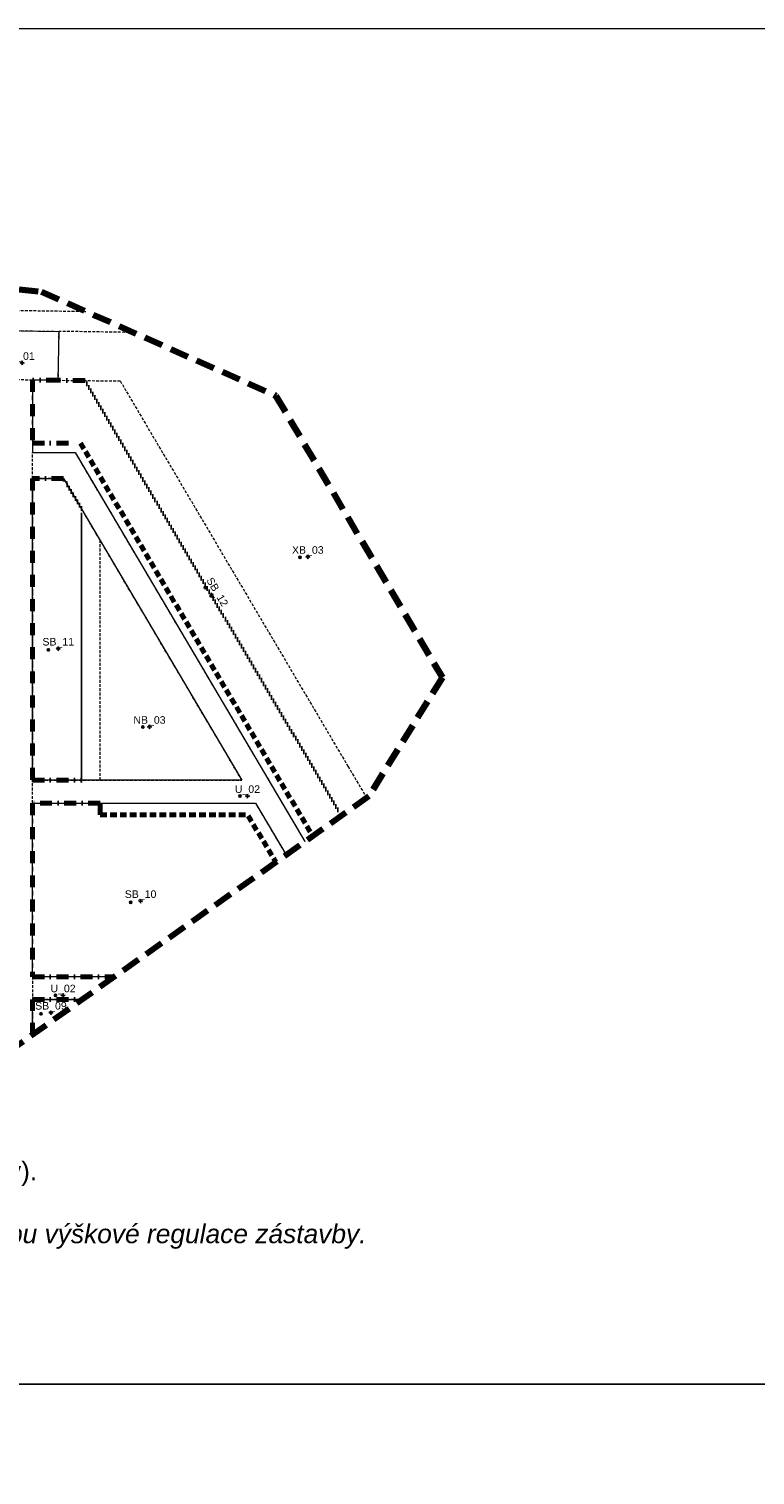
# Model space of a CAD drawing. Header units: metres. Extents: x -5 to 5163, y 1049 to 2798.
# Tile 13 of 22: x 3651 to 4036, y 1929 to 2697. Entities that reach past the tile are written whole.
import ezdxf
from ezdxf.enums import TextEntityAlignment as Align

# ---------------------------------------------------------------- set-up
doc = ezdxf.new("R2010")
doc.units = ezdxf.units.M
for name, pattern in [('DASHED', [0.75, 0.5, -0.25]), ('DOT', [0.25, 0, -0.25]), ('ČERCHOVANÁ', [25.4, 12.7, -6.35, 0, -6.35])]:
    doc.linetypes.add(name, pattern=pattern)
doc.layers.add('000000_BL_Pomocna_netisk_DB', color=7, linetype='Continuous', plot=False)
doc.layers.add('000100_pomocná_standard', color=132, linetype='Continuous', lineweight=18, plot=False)
for name, color, linetype, lineweight in [('101110_PL_Resene_uzemi', 6, 'DASHED', 200), ('200000_PL_Cast_uzemi', 80, 'DASHED', 5), ('202110_BL_Cast_uzemi_UP', 7, 'DASHED', 9), ('203110_BL_Cast_uzemi_SB', 7, 'DASHED', 9), ('204110_BL_Cast_uzemi_NB', 7, 'DASHED', 9), ('205110_BL_Cast_uzemi_XB', 7, 'DASHED', 9)]:
    doc.layers.add(name, color=color, linetype=linetype, lineweight=lineweight)
for name, color, linetype, lineweight, true_color in [('201110_PL_Ulicni_cara', 7, 'Continuous', 9, 0xe90101), ('301111_PL_SC_polouzavrena', 7, 'ČERCHOVANÁ', 70, 0xfe2f2f), ('301112_PL_SC_otevrena', 7, 'DASHED', 70, 0xfe4848), ('301113_PL_SC_volna', 7, 'DOT', 70, 0xfe8585)]:
    doc.layers.add(name, color=color, linetype=linetype, lineweight=lineweight, true_color=true_color)
doc.styles.get("Standard").update_dxf_attribs({"font": 'arial.ttf'})
doc.styles.add('style2', font='arial.ttf', dxfattribs={"height": 2})

# ---------------------------------------------------------------- blocks, each defined once
blk = doc.blocks.new('*U66')
at = {"layer": '000000_BL_Pomocna_netisk_DB'}
for p, q in [((-1, 0), (-0.72, 0.28)), ((1, 0), (-1, 0)), ((-1, 0), (-0.72, -0.28)), ((0, 1), (-0.29, 0.71)), ((0, 1), (0, -1)), ((0, 1), (0.28, 0.72)), ((1, 0), (0.72, 0.28)), ((1, 0), (0.72, -0.28)), ((-4.6, -1.2), (-5.8, 0)), ((-5.8, -1.2), (-4.6, 0)), ((0, -1), (-0.28, -0.72)), ((0, -1), (0.28, -0.72))]:
    blk.add_line(p, q, dxfattribs=at)
blk.add_circle((-5.2, -0.6), 0.6, dxfattribs=at)
at = {"style": 'style2'}
blk.add_attdef('OZNACENI', text='', height=4, dxfattribs=at).set_placement((0, 1.68), align=Align.CENTER)
at = {"style": 'style2', "flags": 1}
blk.add_attdef('NAZEV_BLOK', (-23.56, -29.29), '', height=5, dxfattribs=at)
blk = doc.blocks.new('*U67')
at = {"layer": '000000_BL_Pomocna_netisk_DB'}
for p, q in [((-4, 4.38), (-2.35, 3.96)), ((-3.38, 3.34), (-2.97, 4.99)), ((0.86, 0.51), (-0.86, -0.51)), ((-0.51, 0.86), (-0.61, 0.48)), ((0.51, -0.86), (-0.51, 0.86)), ((-0.51, 0.86), (-0.12, 0.76)), ((0.86, 0.51), (0.47, 0.61)), ((0.86, 0.51), (0.76, 0.13)), ((-0.86, -0.51), (-0.76, -0.13)), ((-0.86, -0.51), (-0.47, -0.61)), ((0.51, -0.86), (0.13, -0.76)), ((0.51, -0.86), (0.61, -0.47))]:
    blk.add_line(p, q, dxfattribs=at)
blk.add_circle((-3.17, 4.17), 0.6, dxfattribs=at)
at = {"style": 'style2'}
blk.add_attdef('OZNACENI', text='', height=4, rotation=300.72474, dxfattribs=at).set_placement((1.45, 0.86), align=Align.CENTER)
at = {"style": 'style2', "flags": 1}
blk.add_attdef('NAZEV_BLOK', (-30.63, -29.29), '', height=5, dxfattribs=at)
blk = doc.blocks.new('*U65')
at = {"layer": '000000_BL_Pomocna_netisk_DB'}
for p, q in [((-2.91, -0.59), (-4.11, 0.61)), ((-4.11, -0.59), (-2.91, 0.61)), ((-1, 0), (-0.72, 0.28)), ((1, 0), (-1, 0)), ((-1, 0), (-0.72, -0.28)), ((0, 1), (-0.29, 0.71)), ((0, 1), (0, -1)), ((0, 1), (0.28, 0.72)), ((1, 0), (0.72, 0.28)), ((1, 0), (0.72, -0.28)), ((0, -1), (-0.28, -0.72)), ((0, -1), (0.28, -0.72))]:
    blk.add_line(p, q, dxfattribs=at)
blk.add_circle((-3.51, 0.01), 0.6, dxfattribs=at)
at = {"style": 'style2'}
blk.add_attdef('OZNACENI', text='', height=4, dxfattribs=at).set_placement((0, 1.68), align=Align.CENTER)
at = {"style": 'style2', "flags": 1}
blk.add_attdef('NAZEV_BLOK', (-24.94, -16.19), '', height=5, dxfattribs=at)
blk = doc.blocks.new('*U64')
at = {"layer": '000000_BL_Pomocna_netisk_DB'}
for p, q in [((-3.51, -0.78), (-4.71, 0.42)), ((-4.71, -0.78), (-3.51, 0.42)), ((-1, 0), (-0.72, 0.28)), ((1, 0), (-1, 0)), ((-1, 0), (-0.72, -0.28)), ((0, 1), (-0.29, 0.71)), ((0, 1), (0, -1)), ((0, 1), (0.28, 0.72)), ((1, 0), (0.72, 0.28)), ((1, 0), (0.72, -0.28)), ((0, -1), (-0.28, -0.72)), ((0, -1), (0.28, -0.72))]:
    blk.add_line(p, q, dxfattribs=at)
blk.add_circle((-4.11, -0.18), 0.6, dxfattribs=at)
at = {"style": 'style2'}
blk.add_attdef('OZNACENI', text='', height=4, dxfattribs=at).set_placement((0, 1.68), align=Align.CENTER)
at = {"style": 'style2', "flags": 1}
for tag, p in [('PODTYP', (-27.03, -17.38)), ('NAZEV_BLOK', (-27.35, -25.13))]:
    blk.add_attdef(tag, p, '', height=5, dxfattribs=at)
blk = doc.blocks.new('*U70')
at = {"layer": '000000_BL_Pomocna_netisk_DB'}
for p, q in [((-3.41, -0.57), (-4.61, 0.63)), ((-4.61, -0.57), (-3.41, 0.63)), ((-1, 0), (-0.72, 0.28)), ((1, 0), (-1, 0)), ((-1, 0), (-0.72, -0.28)), ((0, 1), (-0.29, 0.71)), ((0, 1), (0, -1)), ((0, 1), (0.28, 0.72)), ((1, 0), (0.72, 0.28)), ((1, 0), (0.72, -0.28)), ((0, -1), (-0.28, -0.72)), ((0, -1), (0.28, -0.72))]:
    blk.add_line(p, q, dxfattribs=at)
blk.add_circle((-4.01, 0.03), 0.6, dxfattribs=at)
at = {"style": 'style2'}
blk.add_attdef('OZNACENI', text='', height=4, dxfattribs=at).set_placement((0, 1.68), align=Align.CENTER)
at = {"style": 'style2', "flags": 1}
for tag, p in [('DRUH_UP', (-17.24, -21.19)), ('DRUH_INFO', (-18.09, -32.86)), ('NAZEV_BLOK', (-18.19, -42.23))]:
    blk.add_attdef(tag, p, '', height=5, dxfattribs=at)
blk = doc.blocks.new('*U72')
at = {"layer": '000000_BL_Pomocna_netisk_DB'}
for p, q in [((-4.61, -0.55), (-3.4, 0.64)), ((-3.41, -0.56), (-4.6, 0.65)), ((-1, 0), (-0.72, 0.29)), ((1, 0), (-1, 0)), ((-1, 0), (-0.72, -0.28)), ((0, 1), (-0.29, 0.72)), ((0, 1), (0, -1)), ((0, 1), (0.29, 0.72)), ((1, 0), (0.72, 0.28)), ((0, -1), (-0.28, -0.72)), ((0, -1), (0.28, -0.72)), ((1, 0), (0.72, -0.28))]:
    blk.add_line(p, q, dxfattribs=at)
blk.add_circle((-4.01, 0.05), 0.6, dxfattribs=at)
at = {"style": 'style2'}
blk.add_attdef('OZNACENI', text='', height=4, rotation=359.75904, dxfattribs=at).set_placement((0.01, 1.68), align=Align.CENTER)
at = {"style": 'style2', "flags": 1}
for tag, p in [('DRUH_UP', (-18.48, -33.69)), ('DRUH_INFO', (-19.32, -45.36)), ('NAZEV_BLOK', (-19.42, -54.73))]:
    blk.add_attdef(tag, p, '', height=5, dxfattribs=at)

msp = doc.modelspace()

# ---------------------------------------------------------------- linework, layer by layer
at = {"layer": '000100_pomocná_standard'}
for points in [[(3182.24, 1977.21), (5162.57, 1977.21), (5162.57, 2697.06), (3182.24, 2697.06)], [(3182.24, 1060.72), (5162.57, 1060.72), (5162.57, 1977.21), (3182.24, 1977.21)]]:
    msp.add_lwpolyline(points, close=True, dxfattribs=at)
at = {"layer": '101110_PL_Resene_uzemi', "ltscale": 20}
msp.add_lwpolyline([(3325.23, 2459.68), (3329.92, 2495.49), (3481.54, 2606.82), (3556.2, 2568.14), (3657.51, 2557.46), (3781.82, 2502.25), (3870.21, 2352.55), (3831.21, 2289.54), (3623.24, 2141.91), (3532.24, 2150.75), (3418.29, 2319.24), (3381.64, 2336.48), (3325.23, 2391.88), (3325.23, 2459.68)], close=True, dxfattribs=at)
msp.add_lwpolyline([(3325.23, 2459.68), (3329.92, 2495.49), (3481.54, 2606.82), (3556.2, 2568.14), (3657.51, 2557.46), (3781.82, 2502.25), (3870.21, 2352.55), (3831.21, 2289.54), (3623.24, 2141.91), (3532.24, 2150.75), (3418.29, 2319.24), (3381.64, 2336.48), (3325.23, 2391.88), (3325.23, 2459.68)], close=True, dxfattribs=at)
at = {"layer": '200000_PL_Cast_uzemi', "ltscale": 3}
for points in [[(3405.73, 2551.15), (3680.99, 2547.03)], [(3628.63, 2537), (3666.6, 2536.43)], [(3706.2, 2535.83), (3666.6, 2536.43), (3666.21, 2510.44), (3675.29, 2510.34), (3699.22, 2510.08), (3820.08, 2305.4), (3829.96, 2288.65)], [(3652.63, 2510.57), (3628.63, 2510.67)], [(3666.21, 2510.44), (3652.63, 2510.57), (3652.63, 2472.07), (3675.29, 2472.07), (3797.24, 2265.42)], [(3652.63, 2458.24), (3652.63, 2472.07)], [(3763.78, 2298.07), (3669.2, 2458.24), (3652.63, 2458.24), (3652.63, 2298.07), (3763.78, 2298.07)], [(3688.63, 2298.07), (3688.63, 2425.35)], [(3652.63, 2285.87), (3652.63, 2298.07)], [(3652.63, 2285.87), (3770.98, 2285.87), (3787.24, 2258.33)], [(3696.14, 2193.66), (3652.63, 2193.66), (3652.63, 2285.87)], [(3652.63, 2193.66), (3652.63, 2181.53)], [(3679.05, 2181.53), (3652.63, 2181.53), (3652.63, 2162.78)]]:
    msp.add_lwpolyline(points, dxfattribs=at)
at = {"layer": '201110_PL_Ulicni_cara'}
for points in [[(3326.85, 2472.07), (3628.63, 2472.07), (3628.63, 2537), (3666.6, 2536.43), (3666.21, 2510.44), (3652.63, 2510.57), (3652.63, 2472.07), (3675.29, 2472.07), (3797.24, 2265.42)], [(3763.78, 2298.07), (3652.63, 2298.07), (3652.63, 2458.24), (3669.2, 2458.24), (3763.78, 2298.07)], [(3696.14, 2193.66), (3652.63, 2193.66), (3652.63, 2285.87), (3770.98, 2285.87), (3787.24, 2258.33)], [(3652.63, 2162.78), (3652.63, 2181.53), (3679.05, 2181.53)]]:
    msp.add_lwpolyline(points, dxfattribs=at)
at = {"layer": '301111_PL_SC_polouzavrena', "ltscale": 0.5}
for points in [[(3680.37, 2510.28), (3666.21, 2510.44), (3652.63, 2510.57), (3652.63, 2477.07), (3678.14, 2477.07)], [(3669.2, 2458.24), (3652.63, 2458.24), (3652.63, 2298.07), (3678.63, 2298.07)], [(3688.63, 2279.54), (3688.63, 2285.87), (3652.63, 2285.87), (3652.63, 2193.66), (3696.14, 2193.66)], [(3652.63, 2162.78), (3652.63, 2181.53), (3679.05, 2181.53)]]:
    msp.add_lwpolyline(points, dxfattribs=at)
at = {"layer": '301112_PL_SC_otevrena', "ltscale": 7, "flags": 128}
for points in [[(3678.14, 2477.07), (3801.33, 2268.32)], [(3688.63, 2279.54), (3766.82, 2279.54), (3781.88, 2254.52)]]:
    msp.add_lwpolyline(points, dxfattribs=at)
at = {"layer": '301113_PL_SC_volna', "ltscale": 8}
for points in [[(3680.37, 2510.28), (3816.59, 2279.16)], [(3678.63, 2298.07), (3678.63, 2442.28), (3669.2, 2458.24)]]:
    msp.add_lwpolyline(points, dxfattribs=at)

# ---------------------------------------------------------------- block references
at = {"layer": '202110_BL_Cast_uzemi_UP'}
for name, p, values in [('*U72', (3647.19, 2519.63), {'OZNACENI': 'N_01'}), ('*U70', (3766.75, 2289.59), {'OZNACENI': 'U_02'}), ('*U70', (3668.89, 2183.71), {'OZNACENI': 'U_02'})]:
    msp.add_blockref(name, p, dxfattribs=at).add_auto_attribs(values)
at = {"layer": '203110_BL_Cast_uzemi_SB'}
for name, p, values in [('*U67', (3747.63, 2396.17), {'OZNACENI': 'SB_12'}), ('*U66', (3666.35, 2367.88), {'OZNACENI': 'SB_11'}), ('*U66', (3710.04, 2233.82), {'OZNACENI': 'SB_10'}), ('*U66', (3662.47, 2174.52), {'OZNACENI': 'SB_09'})]:
    msp.add_blockref(name, p, dxfattribs=at).add_auto_attribs(values)
at = {"layer": '204110_BL_Cast_uzemi_NB'}
msp.add_blockref('*U65', (3714.76, 2326.33), dxfattribs=at).add_auto_attribs({'OZNACENI': 'NB_03'})
at = {"layer": '205110_BL_Cast_uzemi_XB'}
msp.add_blockref('*U64', (3798.77, 2416.63), dxfattribs=at).add_auto_attribs({'OZNACENI': 'XB_03'})

# ---------------------------------------------------------------- texts
at = {"linetype": 'Continuous', "lineweight": 18, "insert": (3256.12, 2095.45), "char_height": 10, "attachment_point": 1}
msp.add_mtext_dynamic_manual_height_columns('\\pxqj;5) Doplnění stavebních čar v příslušné hladině (podle typu čáry).\\P\\pq*;\\P{\\fArial|b0|i1|c238|p34;Způsob kreslení stavebních čar je odvislý od zvoleného způsobu výškové regulace zástavby.  \\P(viz Výšková regulace podrobně).}', width=670.4133, gutter_width=0.0125, heights=[0], dxfattribs=at)

doc.saveas('drawing.dxf')
